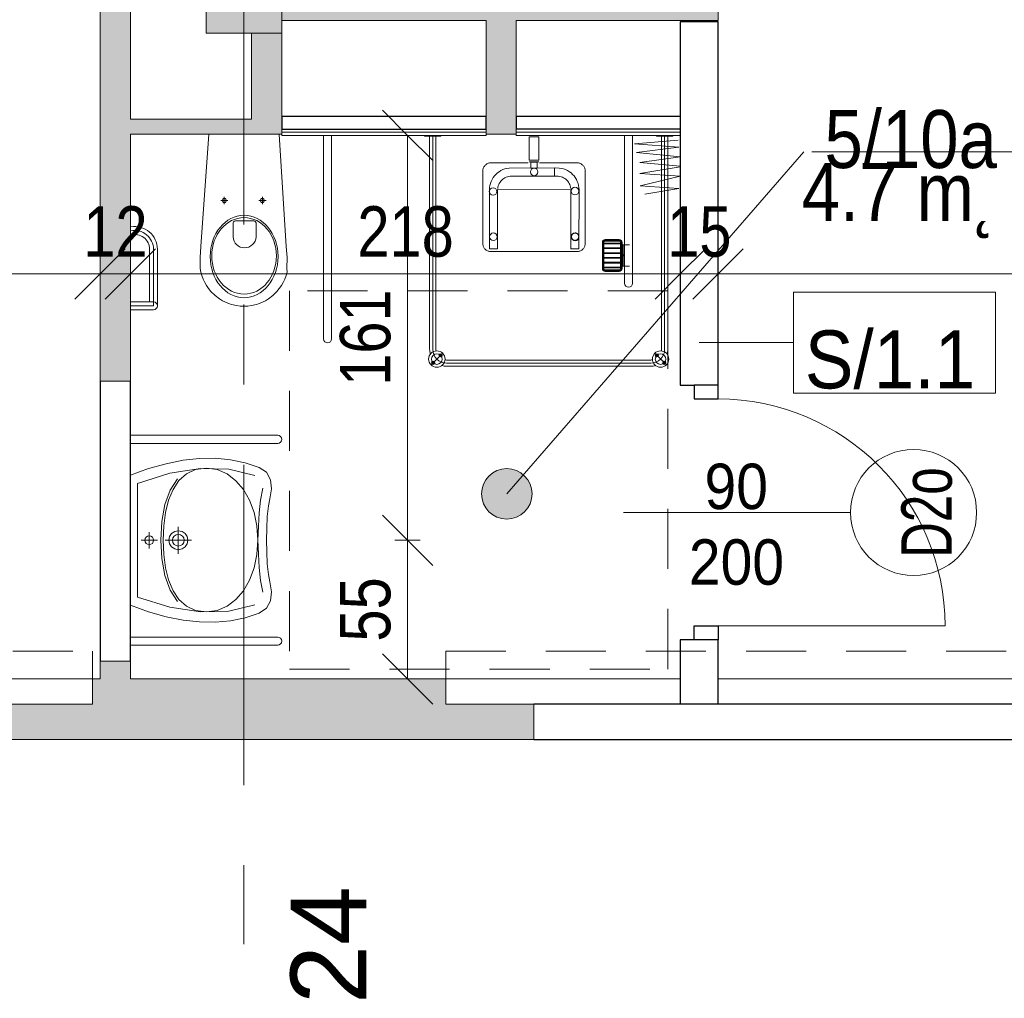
# Model space of a CAD drawing. Header units: centimetres. Extents: x -1631 to 21770, y -8842 to 3590.
# Tile 70 of 87: x 499 to 889, y 6 to 394. Entities that reach past the tile are written whole.
import ezdxf

# ---------------------------------------------------------------- set-up
doc = ezdxf.new("R2010")
doc.units = ezdxf.units.CM
doc.linetypes.add('Oś', pattern=[222.25, 127, -31.75, 31.75, -31.75])
doc.linetypes.add('Ponad', pattern=[39.688, 23.813, -15.875])
for name, color, linetype, lineweight in [('A-ANNO-DIMS', 211, 'Continuous', 13), ('A-ANNO-DIMS-100', 211, 'Continuous', 13), ('A-ANNO-NOTE', 131, 'Continuous', 9), ('A-AREA-IDEN', 2, 'Continuous', 13), ('A-DETL-GENF', 92, 'Continuous', 9), ('A-DETL-MEDM', 33, 'Continuous', 13), ('A-DOOR', 31, 'Continuous', 13), ('A-FLOR-OVHD', 1, 'Ponad', 9), ('A-WALL', 113, 'Continuous', 13), ('A-WALL-FNSH', 113, 'Continuous', 13), ('A-WALL-IDEN', 211, 'Continuous', 13), ('A-WALL-PATT', 111, 'Continuous', 13), ('P-SANR-FIXT', 6, 'Continuous', 9), ('S-COLS', 52, 'Continuous', 13), ('S-GRID', 1, 'Continuous', 13), ('S-GRID-IDEN', 1, 'Continuous', 13)]:
    doc.layers.add(name, color=color, linetype=linetype, lineweight=lineweight)
doc.styles.add('Arial', font='arial.ttf', dxfattribs={"width": 0.9, "height": 18})
doc.styles.add('Arial Narrow_5', font='ARIALN.TTF', dxfattribs={"height": 20})
doc.styles.add('Arial_1', font='arial.ttf', dxfattribs={"width": 0.7, "height": 20})
doc.styles.add('Arial_11', font='arial.ttf', dxfattribs={"width": 0.85, "height": 23})
doc.styles.add('Arial_12', font='arial.ttf', dxfattribs={"width": 0.9, "height": 23})
doc.styles.add('Arial_7', font='arial.ttf', dxfattribs={"height": 30})
doc.dimstyles.new('Diagonal_1_100__0__wewnętrzne_1', dxfattribs={"dimscale": 30.48, "dimtxt": 20.468619, "dimasz": 0.656168, "dimexe": 0.164042, "dimexo": 0.0625, "dimgap": 0.032808, "dimtad": 1, "dimdec": 0, "dimdsep": 46, "dimtxsty": 'Arial Narrow_5', "dimblk1": 'OBLIQUE', "dimblk2": 'OBLIQUE', "dimsah": 1, "dimcen": 0.09, "dimazin": 0, "dimtfac": 1, "dimtdec": 4, "dimtix": 1, "dimtmove": 0, "dimatfit": 3, "dimfxl": 0, "dimtvp": 1, "dimtolj": 1, "dimtzin": 0, "dimarcsym": 0})

# ---------------------------------------------------------------- blocks, each defined once
blk = doc.blocks.new('M_Concrete-rengular-Column - 300 x 400mm-1794511-5_piętro III __10_50 m_ - stan projektowany')
at = {"layer": 'S-COLS', "lineweight": 9}
blk.add_hatch(color=254, dxfattribs=at).paths.add_polyline_path([(15, -20), (15, 20), (-15, 20), (-15, -20)], flags=0)
for p, q in [((15, 20), (-15, 20)), ((-15, 20), (-15, -20)), ((15, -20), (15, 20)), ((-15, -20), (15, -20))]:
    blk.add_line(p, q, dxfattribs=at)
blk = doc.blocks.new('DRZWI 1S - automatyczna etykieta - Drzwi 90 _łazienkowe_-2401369-5_piętro III __10_50 m_ - stan projektowany')
at = {"layer": 'A-DETL-GENF'}
for p, q in [((-50.5, 7.5), (-50.5, -2)), ((-45, 7.5), (-50.5, 7.5)), ((-45, -2), (-45, 7.5)), ((50.5, 7.5), (45, 7.5)), ((45, 7.5), (45, -2)), ((50.5, -2), (50.5, 7.5)), ((-50.5, -2), (-45, -2)), ((45, -2), (50.5, -2))]:
    blk.add_line(p, q, dxfattribs=at)
at = {"layer": 'A-DETL-MEDM', "lineweight": 25}
for p, q in [((-45, 7.5), (-50.5, 7.5)), ((-50.5, 7.5), (-50.5, -2)), ((-45, -2), (-45, 7.5)), ((45, -2), (45, 7.5)), ((45, 7.5), (50.5, 7.5)), ((50.5, 7.5), (50.5, -2)), ((-50.5, -2), (-45, -2)), ((50.5, -2), (45, -2))]:
    blk.add_line(p, q, dxfattribs=at)
at = {"layer": 'A-DOOR'}
blk.add_line((45, 7.5), (45, 97.5), dxfattribs=at)
blk.add_arc((45, 7.5), 90, 90, 180, dxfattribs=at)
blk = doc.blocks.new('miska ustępowa dla N_35_5x54 wisząca koło narożna - Type 1-2403941-5_piętro III __10_50 m_ - stan projektowany')
at = {"layer": 'P-SANR-FIXT'}
for p, q in [((-1.4, -3), (-4.56, -47.56)), ((29.22, -47.56), (26.4, -3)), ((44.09, -84.2), (44.09, -3.5)), ((47.21, -84.2), (47.21, -3.5)), ((3.32, -29.31), (6.14, -29.31)), ((4.69, -27.9), (4.69, -30.7)), ((18.43, -29.31), (21.25, -29.31)), ((19.8, -27.9), (19.8, -30.7)), ((8.17, -38.6), (8.17, -43.72)), ((16.4, -37.33), (9.09, -37.33)), ((17.32, -43.72), (17.32, -38.6)), ((-24.94, -48.63), (-24.94, -69.5)), ((-23.38, -48.63), (-23.38, -71.06)), ((-21.82, -48.63), (-21.82, -71.06)), ((-4.56, -47.56), (-4.88, -51.89)), ((29.58, -51.89), (29.22, -47.56)), ((-4.88, -51.89), (-4.82, -56.32)), ((29.53, -56.32), (29.58, -51.89)), ((-4.82, -56.32), (-4.57, -57.68)), ((-4.57, -57.68), (-4.19, -59.09)), ((29.19, -59.09), (29.57, -57.68)), ((29.57, -57.68), (29.53, -56.32)), ((-4.19, -59.09), (-3.69, -60.46)), ((-3.69, -60.46), (-3.07, -61.78)), ((-3.07, -61.78), (-2.34, -63.05)), ((27.34, -63.05), (28.07, -61.78)), ((28.07, -61.78), (28.69, -60.46)), ((28.69, -60.46), (29.19, -59.09)), ((-2.34, -63.05), (-1.51, -64.26)), ((-1.51, -64.26), (-0.58, -65.39)), ((-0.58, -65.39), (1.02, -66.96)), ((23.98, -66.96), (25.58, -65.39)), ((25.58, -65.39), (26.51, -64.26)), ((26.51, -64.26), (27.34, -63.05)), ((-32.54, -69.5), (-23.38, -69.5)), ((1.02, -66.96), (2.75, -68.27)), ((2.75, -68.27), (4.01, -69.03)), ((4.01, -69.03), (6.13, -70.05)), ((6.13, -70.05), (7.56, -70.51)), ((17.44, -70.51), (18.87, -70.05)), ((18.87, -70.05), (20.99, -69.03)), ((20.99, -69.03), (22.25, -68.27)), ((22.25, -68.27), (23.98, -66.96)), ((-23.38, -71.06), (-32.54, -71.06)), ((-23.38, -72.62), (-32.54, -72.62)), ((7.56, -70.51), (9.56, -70.98)), ((9.56, -70.98), (11.02, -71.17)), ((11.02, -71.17), (12.5, -71.25)), ((12.5, -71.25), (13.98, -71.17)), ((13.98, -71.17), (15.44, -70.98)), ((15.44, -70.98), (17.44, -70.51))]:
    blk.add_line(p, q, dxfattribs=at)
for centre in [(4.69, -29.31), (19.8, -29.31)]:
    blk.add_circle(centre, 0.825, dxfattribs=at)
for centre, radius, start, end in [((9.34, -38.48), 1.17, 102.2339, 185.8899), ((16.15, -38.48), 1.17, 354.1101, 77.7661), ((-30.79, -48.63), 8.97, 0, 99.9996), ((-30.79, -48.63), 7.41, 0, 102.1327), ((-30.79, -48.63), 5.85, 0, 105.4382), ((12.74, -43.5), 4.58, 182.8022, 357.1978), ((-23.38, -71.06), 1.56, 0, 90), ((-23.38, -71.06), 1.56, 270, 0), ((45.65, -84.2), 1.56, 180, 360)]:
    blk.add_arc(centre, radius, start, end, dxfattribs=at)
for centre, major_axis, ratio in [((12.55, -51.51), (0, 16.33), 0.823529), ((12.55, -51.26), (0, 15.16), 0.845174)]:
    blk.add_ellipse(centre, major_axis=major_axis, ratio=ratio, dxfattribs=at)
blk = doc.blocks.new('brodzik natryskowy dla N - Type 1-V18-5_piętro III __10_50 m_ - stan projektowany')
at = {"layer": 'P-SANR-FIXT'}
for p, q in [((-35.25, 90), (-40.13, 94.88)), ((47.11, 95.3), (-33.8, 95.3)), ((-33.8, 94.05), (47.11, 94.05)), ((48.56, 90), (53.43, 94.88)), ((47.11, 92.8), (-33.8, 92.8)), ((-40.55, 4.05), (-40.55, 88.55)), ((-39.3, 3.75), (-39.3, 88.55)), ((-38.05, 4.05), (-38.05, 88.55)), ((51.36, 4.05), (51.36, 88.55)), ((52.61, 3.75), (52.61, 88.75)), ((53.86, 4.05), (53.86, 88.55)), ((-26.61, 3.95), (-26.61, 62.35)), ((-23.41, 62.35), (-23.41, 3.95)), ((-22.41, 55.6), (-25.41, 55.6)), ((-22.81, 55.6), (-22.81, 47.1)), ((-22.61, 55.6), (-22.61, 47.1)), ((-22.41, 56.55), (-22.41, 46.15)), ((-22.11, 56.55), (-22.11, 46.15)), ((-21.81, 56.55), (-21.81, 46.15)), ((-21.81, 56.25), (-15.21, 56.25)), ((-21.81, 55.95), (-15.21, 55.95)), ((-15.71, 57.65), (-21.31, 57.65)), ((-15.71, 57.35), (-21.31, 57.35)), ((-15.71, 57.05), (-21.31, 57.05)), ((-15.21, 46.15), (-15.21, 56.55)), ((-14.91, 46.15), (-14.91, 56.55)), ((-14.61, 46.15), (-14.61, 56.55)), ((-21.81, 54.35), (-15.21, 54.35)), ((-21.81, 54.05), (-15.21, 54.05)), ((-21.81, 52.45), (-15.21, 52.45)), ((-21.81, 52.15), (-15.21, 52.15)), ((-22.41, 47.1), (-25.41, 47.1)), ((-21.81, 50.55), (-15.21, 50.55)), ((-21.81, 50.25), (-15.21, 50.25)), ((-21.81, 48.65), (-15.21, 48.65)), ((-21.81, 48.35), (-15.21, 48.35)), ((-7.74, 47.12), (-7.7, 47.39)), ((-7.74, 46.84), (-7.74, 47.12)), ((-7.7, 47.39), (-7.62, 47.66)), ((-7.62, 47.66), (-7.52, 47.93)), ((-7.52, 47.93), (-7.4, 48.18)), ((-7.4, 48.18), (-7.25, 48.42)), ((-7.25, 48.42), (-7.07, 48.65)), ((-7.07, 48.65), (-6.88, 48.86)), ((-6.88, 48.86), (-6.67, 49.06)), ((-6.67, 49.06), (-6.44, 49.24)), ((-6.44, 49.24), (-6.2, 49.39)), ((-6.2, 49.39), (-5.95, 49.52)), ((-5.95, 49.52), (-5.69, 49.63)), ((-5.69, 49.63), (-5.41, 49.71)), ((-5.41, 49.71), (-5.13, 49.76)), ((-5.29, 48.78), (-5.37, 25.35)), ((-2.15, 48.78), (-5.29, 48.78)), ((-5.13, 49.76), (29.82, 49.76)), ((-2.15, 25.38), (-2.15, 48.78)), ((26.92, 48.78), (30.07, 48.78)), ((26.92, 48.78), (26.92, 25.18)), ((29.82, 49.76), (30.1, 49.76)), ((30.07, 25.38), (30.07, 48.78)), ((30.1, 49.76), (30.38, 49.71)), ((30.38, 49.71), (30.65, 49.64)), ((30.65, 49.64), (30.92, 49.53)), ((30.92, 49.53), (31.17, 49.41)), ((31.17, 49.41), (31.41, 49.26)), ((31.41, 49.26), (31.64, 49.09)), ((31.64, 49.09), (31.85, 48.89)), ((31.85, 48.89), (32.05, 48.68)), ((32.05, 48.68), (32.22, 48.46)), ((32.22, 48.46), (32.38, 48.21)), ((32.38, 48.21), (32.51, 47.96)), ((32.51, 47.96), (32.61, 47.69)), ((32.61, 47.69), (32.69, 47.42)), ((32.69, 47.42), (32.74, 47.13)), ((32.74, 47.13), (32.74, 17.61)), ((-21.81, 46.75), (-15.21, 46.75)), ((-21.81, 46.45), (-15.21, 46.45)), ((-21.31, 45.65), (-15.71, 45.65)), ((-21.31, 45.35), (-15.71, 45.35)), ((-21.31, 45.05), (-15.71, 45.05)), ((-7.74, 17.3), (-7.74, 46.84)), ((-5.24, 43.9), (-5.23, 44.04)), ((-5.23, 43.75), (-5.24, 43.9)), ((-5.23, 44.04), (-5.21, 44.19)), ((-5.21, 43.6), (-5.23, 43.75)), ((-5.21, 44.19), (-5.18, 44.33)), ((-5.18, 43.46), (-5.21, 43.6)), ((-5.18, 44.33), (-5.13, 44.46)), ((-5.13, 43.33), (-5.18, 43.46)), ((-5.13, 44.46), (-5.07, 44.59)), ((-5.07, 43.2), (-5.13, 43.33)), ((-5.07, 44.59), (-4.99, 44.71)), ((-4.99, 43.08), (-5.07, 43.2)), ((-4.99, 44.71), (-4.91, 44.83)), ((-4.91, 42.96), (-4.99, 43.08)), ((-4.91, 44.83), (-4.81, 44.93)), ((-4.81, 42.86), (-4.91, 42.96)), ((-4.81, 44.93), (-4.71, 45.02)), ((-4.71, 45.02), (-4.6, 45.11)), ((-4.6, 45.11), (-4.48, 45.18)), ((-4.48, 45.18), (-4.35, 45.24)), ((-4.35, 45.24), (-4.21, 45.29)), ((-4.21, 45.29), (-4.07, 45.33)), ((-4.07, 45.33), (-3.93, 45.35)), ((-3.93, 45.35), (-3.78, 45.36)), ((-3.78, 45.36), (-3.63, 45.35)), ((-3.63, 45.35), (-3.48, 45.33)), ((-3.48, 45.33), (-3.34, 45.29)), ((-3.34, 45.29), (-3.21, 45.24)), ((-3.21, 45.24), (-3.08, 45.18)), ((-3.08, 45.18), (-2.96, 45.11)), ((-2.96, 45.11), (-2.85, 45.02)), ((-2.85, 45.02), (-2.74, 44.93)), ((-2.74, 44.93), (-2.65, 44.83)), ((-2.65, 42.96), (-2.74, 42.86)), ((-2.65, 44.83), (-2.56, 44.71)), ((-2.56, 43.08), (-2.65, 42.96)), ((-2.56, 44.71), (-2.49, 44.59)), ((-2.49, 43.2), (-2.56, 43.08)), ((-2.49, 44.59), (-2.43, 44.46)), ((-2.43, 43.33), (-2.49, 43.2)), ((-2.43, 44.46), (-2.38, 44.33)), ((-2.38, 43.46), (-2.43, 43.33)), ((-2.38, 44.33), (-2.34, 44.19)), ((-2.34, 43.6), (-2.38, 43.46)), ((-2.34, 44.19), (-2.32, 44.04)), ((-2.32, 43.75), (-2.34, 43.6)), ((-2.32, 44.04), (-2.31, 43.9)), ((-2.31, 43.9), (-2.32, 43.75)), ((-4.71, 42.77), (-4.81, 42.86)), ((-4.6, 42.68), (-4.71, 42.77)), ((-4.48, 42.61), (-4.6, 42.68)), ((-4.35, 42.55), (-4.48, 42.61)), ((-4.21, 42.5), (-4.35, 42.55)), ((-4.07, 42.46), (-4.21, 42.5)), ((-3.93, 42.44), (-4.07, 42.46)), ((-3.78, 42.43), (-3.93, 42.44)), ((-3.48, 42.46), (-3.63, 42.44)), ((-3.34, 42.5), (-3.48, 42.46)), ((-3.21, 42.55), (-3.34, 42.5)), ((-3.08, 42.61), (-3.21, 42.55)), ((-2.96, 42.68), (-3.08, 42.61)), ((-2.85, 42.77), (-2.96, 42.68)), ((-2.74, 42.86), (-2.85, 42.77)), ((-45.5, 19.91), (-29.67, 23.75)), ((-44.99, 24.77), (-31.46, 27.07)), ((-29.67, 23.75), (-44.99, 24.77)), ((-5.37, 25.35), (-5.32, 24.46)), ((-5.32, 24.46), (-5.19, 23.6)), ((-5.19, 23.6), (-4.98, 22.76)), ((26.92, 25.18), (-2.15, 25.38)), ((-2.03, 24.3), (-2.11, 24.85)), ((-1.89, 23.76), (-2.03, 24.3)), ((-1.71, 23.26), (-1.89, 23.76)), ((26.48, 23.26), (26.66, 23.76)), ((26.66, 23.76), (26.8, 24.3)), ((26.8, 24.3), (26.88, 24.85)), ((29.97, 23.6), (29.75, 22.76)), ((30.1, 24.46), (29.97, 23.6)), ((30.15, 25.35), (30.1, 24.46)), ((-29.41, 18.89), (-45.5, 19.91)), ((-4.98, 22.76), (-4.68, 21.97)), ((-4.68, 21.97), (-4.32, 21.2)), ((-4.32, 21.2), (-3.88, 20.49)), ((-3.88, 20.49), (-3.38, 19.82)), ((-3.38, 19.82), (-2.82, 19.2)), ((-1.47, 22.77), (-1.71, 23.26)), ((-1.19, 22.31), (-1.47, 22.77)), ((-0.87, 21.89), (-1.19, 22.31)), ((-0.51, 21.49), (-0.87, 21.89)), ((-0.12, 21.13), (-0.51, 21.49)), ((0.31, 20.81), (-0.12, 21.13)), ((0.76, 20.54), (0.31, 20.81)), ((1.25, 20.3), (0.76, 20.54)), ((1.76, 20.11), (1.25, 20.3)), ((2.29, 19.98), (1.76, 20.11)), ((2.84, 19.89), (2.29, 19.98)), ((3.4, 19.86), (2.84, 19.89)), ((4.41, 19.87), (3.4, 19.86)), ((3.78, 19.87), (21.37, 19.87)), ((4.41, 16.64), (4.41, 19.87)), ((21.37, 19.87), (21.94, 19.89)), ((21.94, 19.89), (22.49, 19.98)), ((22.49, 19.98), (23.02, 20.11)), ((23.02, 20.11), (23.53, 20.3)), ((23.53, 20.3), (24.01, 20.54)), ((24.01, 20.54), (24.47, 20.81)), ((24.47, 20.81), (24.89, 21.13)), ((24.89, 21.13), (25.29, 21.49)), ((25.29, 21.49), (25.65, 21.89)), ((25.65, 21.89), (25.96, 22.31)), ((25.96, 22.31), (26.24, 22.77)), ((26.24, 22.77), (26.48, 23.26)), ((28.16, 19.82), (27.59, 19.2)), ((28.66, 20.49), (28.16, 19.82)), ((29.09, 21.2), (28.66, 20.49)), ((29.46, 21.97), (29.09, 21.2)), ((29.75, 22.76), (29.46, 21.97)), ((-45.5, 16.21), (-29.41, 18.89)), ((-29.41, 14.55), (-45.5, 16.01)), ((-7.7, 17.03), (-7.74, 17.3)), ((-7.62, 16.76), (-7.7, 17.03)), ((-7.51, 16.5), (-7.62, 16.76)), ((-7.38, 16.25), (-7.51, 16.5)), ((-7.23, 16), (-7.38, 16.25)), ((-7.05, 15.77), (-7.23, 16)), ((-6.85, 15.56), (-7.05, 15.77)), ((-2.82, 19.2), (-2.2, 18.64)), ((-2.2, 18.64), (-1.53, 18.13)), ((-1.53, 18.13), (-0.81, 17.7)), ((-0.81, 17.7), (-0.05, 17.33)), ((-0.05, 17.33), (0.75, 17.04)), ((0.75, 17.04), (1.58, 16.82)), ((1.58, 16.82), (2.44, 16.69)), ((2.44, 16.69), (4.41, 16.64)), ((22.33, 16.69), (3.78, 16.64)), ((11.19, 16.69), (13.8, 16.69)), ((11.19, 14.42), (11.19, 16.69)), ((13.8, 16.69), (13.8, 14.42)), ((23.2, 16.82), (22.33, 16.69)), ((24.03, 17.04), (23.2, 16.82)), ((24.83, 17.33), (24.03, 17.04)), ((25.59, 17.7), (24.83, 17.33)), ((26.31, 18.13), (25.59, 17.7)), ((26.98, 18.64), (26.31, 18.13)), ((27.59, 19.2), (26.98, 18.64)), ((32.01, 15.79), (31.81, 15.57)), ((32.19, 16.02), (32.01, 15.79)), ((32.35, 16.27), (32.19, 16.02)), ((32.49, 16.52), (32.35, 16.27)), ((32.6, 16.79), (32.49, 16.52)), ((32.68, 17.06), (32.6, 16.79)), ((32.74, 17.33), (32.68, 17.06)), ((32.74, 17.61), (32.74, 17.33)), ((-45.5, 12.29), (-29.41, 14.55)), ((-28.14, 10.46), (-45.5, 12.22)), ((-6.64, 15.36), (-6.85, 15.56)), ((-6.41, 15.18), (-6.64, 15.36)), ((-6.17, 15.02), (-6.41, 15.18)), ((-5.92, 14.89), (-6.17, 15.02)), ((-5.66, 14.78), (-5.92, 14.89)), ((-5.39, 14.7), (-5.66, 14.78)), ((-5.12, 14.65), (-5.39, 14.7)), ((-4.84, 14.63), (-5.12, 14.65)), ((10.32, 14.63), (-4.84, 14.63)), ((10.54, 13.54), (14.45, 13.54)), ((10.54, 4.27), (10.54, 13.54)), ((14.44, 14.29), (10.55, 14.26)), ((13.8, 14.42), (11.19, 14.42)), ((14.45, 4.27), (14.45, 13.54)), ((30.14, 14.63), (14.73, 14.63)), ((30.36, 14.7), (30.1, 14.65)), ((30.62, 14.78), (30.14, 14.63)), ((30.87, 14.89), (30.62, 14.78)), ((31.12, 15.03), (30.87, 14.89)), ((31.36, 15.19), (31.12, 15.03)), ((31.59, 15.37), (31.36, 15.19)), ((31.81, 15.57), (31.59, 15.37)), ((-44.99, 8.42), (-28.14, 10.46)), ((-27.37, 7.14), (-44.99, 8.42)), ((-44.73, 5.61), (-27.37, 7.14)), ((-42.55, 4.05), (-42.55, 3.75)), ((-36.05, 4.05), (-42.55, 4.05)), ((-36.05, 3.75), (-36.05, 4.05)), ((14.45, 4.27), (10.54, 4.27)), ((49.36, 4.05), (49.36, 3.75)), ((55.86, 4.05), (49.36, 4.05)), ((55.86, 3.75), (55.86, 4.05))]:
    blk.add_line(p, q, dxfattribs=at)
for centre, radius in [((-37.69, 92.44), 3.25), ((-39.18, 93.92), 0.62), ((-37.69, 92.44), 2.1), ((-39.18, 93.92), 0.32), ((51, 92.44), 3.25), ((51, 92.44), 2.1), ((52.48, 93.92), 0.62), ((52.48, 93.92), 0.32), ((-36.21, 90.95), 0.62), ((-36.21, 90.95), 0.32), ((49.51, 90.95), 0.62), ((49.51, 90.95), 0.32), ((-3.85, 43.99), 1.5), ((28.59, 43.93), 1.5), ((28.71, 25.99), 1.5), ((-3.77, 25.8), 1.5), ((12.42, 18.25), 1.5)]:
    blk.add_circle(centre, radius, dxfattribs=at)
for centre, radius, start, end in [((-33.8, 88.55), 5.5, 90, 180), ((-33.8, 88.55), 6.75, 90, 106.4965), ((47.11, 88.55), 6.75, 73.5035, 90), ((47.11, 88.55), 5.5, 0, 90), ((-33.8, 88.55), 6.75, 163.5035, 180), ((-33.8, 88.55), 4.25, 90, 98.8511), ((47.11, 88.55), 4.25, 81.1489, 90), ((47.11, 88.55), 6.75, 0, 16.4965), ((-33.8, 88.55), 4.25, 171.1489, 180), ((47.11, 88.55), 4.25, 0, 8.8511), ((-25.01, 62.35), 1.6, 0, 180), ((-21.31, 56.55), 1.1, 90, 180), ((-21.31, 56.55), 0.8, 90, 180), ((-21.31, 56.55), 0.5, 90, 180), ((-15.71, 56.55), 1.1, 0, 90), ((-15.71, 56.55), 0.8, 0, 90), ((-15.71, 56.55), 0.5, 0, 90), ((-21.31, 46.15), 1.1, 180, 270), ((-21.31, 46.15), 0.8, 180, 270), ((-21.31, 46.15), 0.5, 180, 270), ((-15.71, 46.15), 0.5, 270, 0), ((-15.71, 46.15), 0.8, 270, 0), ((-15.71, 46.15), 1.1, 270, 0)]:
    blk.add_arc(centre, radius, start, end, dxfattribs=at)
blk.add_ellipse((-23.14, 51.35), major_axis=(0, 0.325), ratio=0.224951, dxfattribs=at)
blk = doc.blocks.new('umywalka dla N_65x56 koło - Type 1-1264895-5_piętro III __10_50 m_ - stan projektowany')
at = {"layer": 'P-SANR-FIXT'}
for p, q in [((-29.1, 64.4), (-29.1, 6)), ((-25.9, 64.4), (-25.9, 6)), ((50.9, 64.4), (50.9, 6)), ((54.1, 6), (54.1, 64.4)), ((-14.43, 59.97), (-16.38, 57.12)), ((-11.49, 61.58), (-14.43, 59.97)), ((-7.9, 62.01), (-11.49, 61.58)), ((-3.96, 61.28), (-7.9, 62.01)), ((-1.14, 60.72), (-3.96, 61.28)), ((3.08, 60.29), (-1.14, 60.72)), ((7.9, 60.04), (3.08, 60.29)), ((12.5, 60.01), (7.9, 60.04)), ((17.1, 60.04), (12.5, 60.01)), ((21.92, 60.29), (17.1, 60.04)), ((26.14, 60.72), (21.92, 60.29)), ((28.96, 61.28), (26.14, 60.72)), ((32.9, 62.01), (28.96, 61.28)), ((36.49, 61.58), (32.9, 62.01)), ((39.43, 59.97), (36.49, 61.58)), ((41.38, 57.12), (39.43, 59.97)), ((-16.38, 57.12), (-18.22, 51.51)), ((-13.17, 55.28), (-15.64, 44.98)), ((-8.14, 58.51), (-3.44, 57.63)), ((-3.44, 57.63), (1.64, 57.08)), ((1.52, 55.04), (-3.33, 53.22)), ((6.84, 56.17), (1.52, 55.04)), ((1.64, 57.08), (6.99, 56.74)), ((12.52, 56.56), (6.84, 56.17)), ((6.99, 56.74), (12.48, 56.52)), ((12.48, 56.52), (17.98, 56.74)), ((18.18, 56.17), (12.52, 56.56)), ((17.98, 56.74), (23.33, 57.08)), ((23.49, 55.04), (18.18, 56.17)), ((23.33, 57.08), (28.41, 57.63)), ((28.31, 53.22), (23.49, 55.04)), ((28.41, 57.63), (33.11, 58.51)), ((40.64, 44.98), (38.17, 55.28)), ((43.22, 51.51), (41.38, 57.12)), ((-18.22, 51.51), (-19.42, 45.69)), ((-7.59, 50.79), (-11.11, 47.81)), ((-3.33, 53.22), (-7.59, 50.79)), ((32.54, 50.79), (28.31, 53.22)), ((36.03, 47.81), (32.54, 50.79)), ((44.42, 45.69), (43.22, 51.51)), ((-11.11, 47.81), (-13.79, 44.33)), ((38.68, 44.33), (36.03, 47.81)), ((-19.42, 45.69), (-19.97, 39.64)), ((-15.64, 44.98), (-15.95, 33.74)), ((-13.79, 44.33), (-15.49, 40.42)), ((40.36, 40.42), (38.68, 44.33)), ((40.95, 33.74), (40.64, 44.98)), ((44.97, 39.64), (44.42, 45.69)), ((-19.97, 39.64), (-19.89, 33.38)), ((-15.49, 40.42), (-16.08, 36.14)), ((40.95, 36.14), (40.36, 40.42)), ((44.89, 33.38), (44.97, 39.64)), ((-16.08, 36.14), (-15.49, 31.83)), ((40.36, 31.83), (40.95, 36.14)), ((-19.89, 33.38), (-19.18, 26.89)), ((-15.95, 33.74), (-14.09, 21.65)), ((-15.49, 31.83), (-13.8, 28.22)), ((38.67, 28.22), (40.36, 31.83)), ((39.09, 21.65), (40.95, 33.74)), ((44.18, 26.89), (44.89, 33.38)), ((-13.8, 28.22), (-11.14, 25.26)), ((9.04, 26.47), (9.85, 27.66)), ((9.85, 27.66), (11.04, 28.47)), ((11.04, 28.47), (12.5, 28.76)), ((12.5, 30.26), (12.5, 19.76)), ((12.5, 28.76), (13.96, 28.47)), ((13.96, 28.47), (15.15, 27.66)), ((15.15, 27.66), (15.96, 26.47)), ((36.01, 25.26), (38.67, 28.22)), ((-19.18, 26.89), (-17.85, 20.17)), ((-7.38, 21.71), (-11.89, 24.74)), ((-11.14, 25.26), (-7.63, 22.92)), ((7.16, 25.01), (17.84, 25.01)), ((8.75, 25.01), (9.04, 26.47)), ((9.04, 23.56), (8.75, 25.01)), ((9.85, 22.36), (9.04, 23.56)), ((10.2, 25.01), (10.38, 25.91)), ((10.38, 24.12), (10.2, 25.01)), ((10.38, 25.91), (10.87, 26.64)), ((10.87, 23.39), (10.38, 24.12)), ((10.87, 26.64), (11.61, 27.13)), ((11.61, 27.13), (12.5, 27.31)), ((12.5, 27.31), (13.39, 27.13)), ((13.39, 27.13), (14.13, 26.64)), ((14.13, 26.64), (14.62, 25.91)), ((14.62, 24.12), (14.13, 23.39)), ((14.62, 25.91), (14.8, 25.01)), ((14.8, 25.01), (14.62, 24.12)), ((15.96, 23.56), (15.15, 22.36)), ((15.96, 26.47), (16.25, 25.01)), ((16.25, 25.01), (15.96, 23.56)), ((36.76, 24.74), (32.25, 21.71)), ((32.5, 22.92), (36.01, 25.26)), ((42.85, 20.17), (44.18, 26.89)), ((-17.85, 20.17), (-15.89, 13.2)), ((-14.09, 21.65), (-10.01, 8.8)), ((-7.63, 22.92), (-3.39, 21.17)), ((-1.64, 19.63), (-7.38, 21.71)), ((-3.39, 21.17), (1.45, 19.96)), ((5.06, 18.42), (-1.64, 19.63)), ((1.45, 19.96), (6.76, 19.26)), ((11.04, 21.56), (9.85, 22.36)), ((11.61, 22.89), (10.87, 23.39)), ((12.5, 21.26), (11.04, 21.56)), ((12.5, 22.71), (11.61, 22.89)), ((13.39, 22.89), (12.5, 22.71)), ((13.96, 21.56), (12.5, 21.26)), ((14.13, 23.39), (13.39, 22.89)), ((15.15, 22.36), (13.96, 21.56)), ((18.1, 19.26), (23.42, 19.96)), ((26.51, 19.63), (19.81, 18.42)), ((23.42, 19.96), (28.26, 21.17)), ((32.25, 21.71), (26.51, 19.63)), ((28.26, 21.17), (32.5, 22.92)), ((35.01, 8.8), (39.09, 21.65)), ((40.89, 13.2), (42.85, 20.17)), ((12.43, 18.04), (5.06, 18.42)), ((6.76, 19.26), (12.43, 19.04)), ((12.43, 19.04), (18.1, 19.26)), ((19.81, 18.42), (12.43, 18.04)), ((12.5, 16.73), (12.5, 10.22)), ((-15.89, 13.2), (-13.31, 6)), ((15.75, 13.48), (9.25, 13.48)), ((10.75, 13.48), (10.89, 14.16)), ((10.89, 12.8), (10.75, 13.48)), ((10.89, 14.16), (11.26, 14.71)), ((11.26, 12.24), (10.89, 12.8)), ((11.26, 14.71), (11.82, 15.09)), ((11.82, 11.86), (11.26, 12.24)), ((11.82, 15.09), (12.5, 15.23)), ((12.5, 11.72), (11.82, 11.86)), ((12.5, 15.23), (13.18, 15.09)), ((13.18, 11.86), (12.5, 11.72)), ((13.18, 15.09), (13.74, 14.71)), ((13.74, 12.24), (13.18, 11.86)), ((13.74, 14.71), (14.11, 14.16)), ((14.11, 12.8), (13.74, 12.24)), ((14.11, 14.16), (14.25, 13.48)), ((14.25, 13.48), (14.11, 12.8)), ((38.31, 6), (40.89, 13.2)), ((-10.01, 8.8), (12.5, 8.8)), ((12.5, 8.8), (35.01, 8.8))]:
    blk.add_line(p, q, dxfattribs=at)
for centre in [(-27.5, 64.4), (52.5, 64.4)]:
    blk.add_arc(centre, 1.6, 360, 180, dxfattribs=at)
blk = doc.blocks.new('METKA_POMIESZCZENIA2 - Rozbudowana krótka - bez ramki-2403173-5_piętro III __10_50 m_ - stan projektowany')
at = {"layer": 'A-AREA-IDEN'}
for p, q in [((0, 0.425), (0, 0)), ((0.0976, 0), (-0.8, 0)), ((-0.8, 0), (0.8, 0)), ((0, 0), (0, -0.425))]:
    blk.add_line(p, q, dxfattribs=at)
blk = doc.blocks.new('DIMBLOCK146-5_piętro III __10_50 m_ - stan projektowany')
at = {"layer": 'A-ANNO-DIMS-100', "transparency": 16777216}
for p, q in [((652.29, 187.33), (642.29, 197.33)), ((647.29, 187.33), (657.29, 187.33)), ((652.29, 187.33), (647.29, 187.33)), ((652.29, 132.33), (652.29, 187.33)), ((652.29, 187.33), (662.29, 177.33)), ((652.29, 132.33), (642.29, 142.33)), ((647.29, 132.33), (657.29, 132.33)), ((652.29, 132.33), (647.29, 132.33)), ((652.29, 132.33), (662.29, 122.33))]:
    blk.add_line(p, q, dxfattribs=at)
at = {"layer": 'A-ANNO-DIMS-100', "color": 0, "transparency": 16777216, "insert": (625.44, 147.15), "char_height": 20, "width": 30.4105, "attachment_point": 1, "rotation": 90, "line_spacing_factor": 0.974696, "style": 'Arial Narrow_5'}
blk.add_mtext('55', dxfattribs=at)
blk = doc.blocks.new('_Oblique')
at = {"color": 0, "linetype": 'ByBlock', "lineweight": -2}
blk.add_line((-0.5, -0.5), (0.5, 0.5), dxfattribs=at)
blk = doc.blocks.new('DIMBLOCK147-5_piętro III __10_50 m_ - stan projektowany')
at = {"layer": 'A-ANNO-DIMS-100', "transparency": 16777216}
for p, q in [((652.29, 347.83), (642.29, 357.83)), ((647.29, 347.83), (657.29, 347.83)), ((652.29, 347.83), (647.29, 347.83)), ((652.29, 187.33), (652.29, 347.83)), ((652.29, 347.83), (662.29, 337.83)), ((652.29, 187.33), (642.29, 197.33)), ((647.29, 187.33), (657.29, 187.33)), ((652.29, 187.33), (647.29, 187.33)), ((652.29, 187.33), (662.29, 177.33))]:
    blk.add_line(p, q, dxfattribs=at)
at = {"layer": 'A-ANNO-DIMS-100', "color": 0, "transparency": 16777216, "insert": (625.44, 248.57), "char_height": 20, "width": 45.6158, "attachment_point": 1, "rotation": 90, "line_spacing_factor": 0.974696, "style": 'Arial Narrow_5'}
blk.add_mtext('161', dxfattribs=at)
blk = doc.blocks.new('DIMBLOCK162-5_piętro III __10_50 m_ - stan projektowany')
at = {"layer": 'A-ANNO-DIMS-100', "transparency": 16777216}
for p, q in [((775.38, 292.9), (785.38, 302.9)), ((1203.38, 292.9), (1213.38, 302.9)), ((775.38, 287.9), (775.38, 297.9)), ((1203.38, 287.9), (1203.38, 297.9)), ((775.38, 292.9), (765.38, 282.9)), ((1203.38, 292.9), (775.38, 292.9)), ((775.38, 292.9), (775.38, 287.9)), ((1203.38, 292.9), (1193.38, 282.9)), ((1203.38, 292.9), (1203.38, 287.9))]:
    blk.add_line(p, q, dxfattribs=at)
at = {"layer": 'A-ANNO-DIMS-100', "color": 0, "transparency": 16777216, "insert": (970.37, 319.75), "char_height": 20, "width": 45.6158, "attachment_point": 1, "line_spacing_factor": 0.974696, "style": 'Arial Narrow_5'}
blk.add_mtext('428', dxfattribs=at)
blk = doc.blocks.new('DIMBLOCK163-5_piętro III __10_50 m_ - stan projektowany')
at = {"layer": 'A-ANNO-DIMS-100', "transparency": 16777216}
for p, q in [((760.38, 292.9), (770.38, 302.9)), ((775.38, 292.9), (785.38, 302.9)), ((760.38, 287.9), (760.38, 297.9)), ((775.38, 287.9), (775.38, 297.9)), ((760.38, 292.9), (750.38, 282.9)), ((775.38, 292.9), (760.38, 292.9)), ((760.38, 292.9), (760.38, 287.9)), ((775.38, 292.9), (765.38, 282.9)), ((775.38, 292.9), (775.38, 287.9))]:
    blk.add_line(p, q, dxfattribs=at)
at = {"layer": 'A-ANNO-DIMS-100', "color": 0, "transparency": 16777216, "insert": (755.21, 319.75), "char_height": 20, "width": 30.4105, "attachment_point": 1, "line_spacing_factor": 0.974696, "style": 'Arial Narrow_5'}
blk.add_mtext('15', dxfattribs=at)
blk = doc.blocks.new('DIMBLOCK164-5_piętro III __10_50 m_ - stan projektowany')
at = {"layer": 'A-ANNO-DIMS-100', "transparency": 16777216}
for p, q in [((542.38, 292.9), (552.38, 302.9)), ((760.38, 292.9), (770.38, 302.9)), ((542.38, 287.9), (542.38, 297.9)), ((760.38, 287.9), (760.38, 297.9)), ((542.38, 292.9), (532.38, 282.9)), ((760.38, 292.9), (542.38, 292.9)), ((542.38, 292.9), (542.38, 287.9)), ((760.38, 292.9), (750.38, 282.9)), ((760.38, 292.9), (760.38, 287.9))]:
    blk.add_line(p, q, dxfattribs=at)
at = {"layer": 'A-ANNO-DIMS-100', "color": 0, "transparency": 16777216, "insert": (632.37, 319.75), "char_height": 20, "width": 45.6158, "attachment_point": 1, "line_spacing_factor": 0.974696, "style": 'Arial Narrow_5'}
blk.add_mtext('218', dxfattribs=at)
blk = doc.blocks.new('DIMBLOCK165-5_piętro III __10_50 m_ - stan projektowany')
at = {"layer": 'A-ANNO-DIMS-100', "transparency": 16777216}
for p, q in [((530.38, 292.9), (540.38, 302.9)), ((542.38, 292.9), (552.38, 302.9)), ((530.38, 287.9), (530.38, 297.9)), ((542.38, 287.9), (542.38, 297.9)), ((530.38, 292.9), (520.38, 282.9)), ((542.38, 292.9), (530.38, 292.9)), ((530.38, 292.9), (530.38, 287.9)), ((542.38, 292.9), (532.38, 282.9)), ((542.38, 292.9), (542.38, 287.9))]:
    blk.add_line(p, q, dxfattribs=at)
at = {"layer": 'A-ANNO-DIMS-100', "color": 0, "transparency": 16777216, "insert": (523.71, 319.75), "char_height": 20, "width": 30.4105, "attachment_point": 1, "line_spacing_factor": 0.974696, "style": 'Arial Narrow_5'}
blk.add_mtext('12', dxfattribs=at)
blk = doc.blocks.new('DIMBLOCK166-5_piętro III __10_50 m_ - stan projektowany')
at = {"layer": 'A-ANNO-DIMS-100', "transparency": 16777216}
for p, q in [((297.38, 292.9), (307.38, 302.9)), ((530.38, 292.9), (540.38, 302.9)), ((297.38, 287.9), (297.38, 297.9)), ((530.38, 287.9), (530.38, 297.9)), ((297.38, 292.9), (287.38, 282.9)), ((530.38, 292.9), (297.38, 292.9)), ((297.38, 292.9), (297.38, 287.9)), ((530.38, 292.9), (520.38, 282.9)), ((530.38, 292.9), (530.38, 287.9))]:
    blk.add_line(p, q, dxfattribs=at)
at = {"layer": 'A-ANNO-DIMS-100', "color": 0, "transparency": 16777216, "insert": (394.87, 319.75), "char_height": 20, "width": 45.6158, "attachment_point": 1, "line_spacing_factor": 0.974696, "style": 'Arial Narrow_5'}
blk.add_mtext('233', dxfattribs=at)
blk = doc.blocks.new('ET sciana_AT7 - 10mm-2270614-5_piętro III __10_50 m_ - stan projektowany')
at = {"layer": 'A-WALL-IDEN'}
for p, q in [((-0.4, 0.196875), (0.4, 0.196875)), ((-0.4, -0.203125), (-0.4, 0.196875)), ((0.4, 0.196875), (0.4, -0.203125)), ((-0.4, -0.203125), (0.4, -0.203125))]:
    blk.add_line(p, q, dxfattribs=at)

msp = doc.modelspace()

# ---------------------------------------------------------------- hatches: boundary and pattern name
at = {"layer": 'A-AREA-IDEN'}
h = msp.add_hatch(color=256, dxfattribs=at)
edge = h.paths.add_edge_path(flags=0)
edge.add_arc((691.62, 205.71), 10, 0, 360)
at = {"layer": 'A-WALL-PATT'}
h = msp.add_hatch(color=9, dxfattribs=at)
h.paths.add_polyline_path([(542.38, 132.33), (542.38, 139.33), (530.38, 139.33), (530.38, 132.33)], flags=0)
h.paths.add_polyline_path([(530.38, 250.33), (542.38, 250.33), (542.38, 515.33), (530.38, 515.33), (530.38, 419.08)], flags=0)
h.paths.add_polyline_path([(542.38, 657.83), (542.38, 660.33), (530.38, 660.33), (530.38, 657.83), (532.88, 657.83)], flags=0)
h.paths.add_polyline_path([(542.38, 781.33), (542.38, 1102.83), (530.38, 1102.83), (530.38, 781.33), (532.88, 781.33)], flags=0)
h.paths.add_polyline_path([(530.38, 1312.83), (542.38, 1312.83), (542.38, 1431.33), (530.38, 1431.33)], flags=0)
h.paths.add_polyline_path([(530.38, 1633.83), (542.38, 1633.83), (542.38, 2022.83), (530.38, 2022.83), (530.38, 1665.12)], flags=0)
h.paths.add_polyline_path([(542.38, 2173.83), (542.38, 2458.83), (530.38, 2458.83), (530.38, 2173.83)], flags=0)
h.paths.add_polyline_path([(530.38, 2593.83), (542.38, 2593.83), (542.38, 2824.33), (530.38, 2824.33), (530.38, 2634.27)], flags=0)
for points in [[(775.38, 393.33), (775.38, 405.33), (602.38, 405.33), (602.38, 393.33), (736.3, 393.33)], [(695.38, 348.33), (695.38, 393.33), (683.38, 393.33), (683.38, 348.33)], [(590.38, 348.33), (602.38, 348.33), (602.38, 388.33), (590.38, 388.33), (590.38, 354.33)], [(590.38, 348.33), (590.38, 354.33), (542.38, 354.33), (542.38, 348.33)], [(527.38, 108.33), (667.38, 108.33), (667.38, 132.33), (527.38, 132.33), (527.38, 122.33)]]:
    msp.add_hatch(color=9, dxfattribs=at).paths.add_polyline_path(points, flags=0)
h = msp.add_hatch(color=9, dxfattribs=at)
h.paths.add_polyline_path([(-532.62, 108.33), (-532.62, 122.33), (-552.62, 122.33), (-552.62, 108.33), (-537.36, 108.33)], flags=0)
h.paths.add_polyline_path([(-327.62, 108.33), (-257.62, 108.33), (-257.62, 122.33), (-327.62, 122.33)], flags=0)
h.paths.add_polyline_path([(-47.62, 108.33), (22.38, 108.33), (22.38, 122.33), (-47.62, 122.33)], flags=0)
h.paths.add_polyline_path([(232.38, 108.33), (302.38, 108.33), (302.38, 122.33), (232.38, 122.33)], flags=0)
h.paths.add_polyline_path([(527.38, 108.33), (527.38, 122.33), (492.38, 122.33), (492.38, 108.33)], flags=0)
h = msp.add_hatch(color=9, dxfattribs=at)
h.paths.add_polyline_path([(667.38, 108.33), (702.38, 108.33), (702.38, 122.33), (667.38, 122.33)], flags=0)
h.paths.add_polyline_path([(892.38, 108.33), (962.38, 108.33), (962.38, 122.33), (892.38, 122.33)], flags=0)
h.paths.add_polyline_path([(1166.38, 108.33), (1187.38, 108.33), (1187.38, 122.33), (1166.38, 122.33), (1166.38, 109.83)], flags=0)

# ---------------------------------------------------------------- linework, layer by layer
at = {"layer": 'A-ANNO-NOTE', "lineweight": 13}
msp.add_line((737.88, 198.33), (827.88, 198.33), dxfattribs=at)
msp.add_line((737.88, 198.33), (827.88, 198.33), dxfattribs=at)
msp.add_circle((852.88, 198.33), 25, dxfattribs=at)
at = {"layer": 'A-AREA-IDEN'}
msp.add_line((691.62, 205.71), (809.39, 341.34), dxfattribs=at)
msp.add_circle((691.62, 205.71), 10, dxfattribs=at)
at = {"layer": 'A-FLOR-OVHD'}
for p, q in [((755.43, 286.26), (605.43, 286.26)), ((605.43, 286.26), (605.43, 136.26)), ((755.43, 136.26), (755.43, 286.26)), ((297.38, 143.33), (527.38, 143.33)), ((527.38, 132.33), (527.38, 143.33)), ((667.38, 132.33), (667.38, 143.33)), ((667.38, 143.33), (1172.38, 143.33)), ((605.43, 136.26), (755.43, 136.26))]:
    msp.add_line(p, q, dxfattribs=at)
at = {"layer": 'A-WALL', "lineweight": 9}
for p, q in [((530.38, 515.33), (530.38, 250.33)), ((542.38, 354.33), (542.38, 444.33)), ((775.38, 393.33), (775.38, 405.33)), ((602.38, 393.33), (683.38, 393.33)), ((683.38, 393.33), (683.38, 348.33)), ((695.38, 348.33), (695.38, 393.33)), ((695.38, 393.33), (775.38, 393.33)), ((590.38, 388.33), (590.38, 354.33)), ((602.38, 348.33), (602.38, 388.33)), ((590.38, 354.33), (542.38, 354.33)), ((542.38, 250.33), (542.38, 348.33)), ((542.38, 348.33), (602.38, 348.33)), ((683.38, 348.33), (695.38, 348.33)), ((530.38, 139.33), (530.38, 132.33)), ((542.38, 132.33), (542.38, 139.33)), ((297.38, 132.33), (530.38, 132.33)), ((527.38, 132.33), (527.38, 122.33)), ((760.38, 132.33), (542.38, 132.33)), ((667.38, 122.33), (667.38, 132.33)), ((775.38, 132.33), (1203.38, 132.33)), ((527.38, 122.33), (492.38, 122.33)), ((702.38, 122.33), (667.38, 122.33)), ((492.38, 108.33), (702.38, 108.33))]:
    msp.add_line(p, q, dxfattribs=at)
at = {"layer": 'A-WALL', "color": 7, "lineweight": 25}
for p, q in [((760.38, 392.83), (760.38, 248.83)), ((775.38, 392.83), (760.38, 392.83)), ((775.38, 248.83), (775.38, 392.83)), ((683.38, 355.33), (602.38, 355.33)), ((602.38, 355.33), (602.38, 350.33)), ((683.38, 350.33), (683.38, 355.33)), ((760.38, 355.33), (695.38, 355.33)), ((695.38, 355.33), (695.38, 350.33)), ((602.38, 350.33), (683.38, 350.33)), ((760.38, 350.33), (695.38, 350.33)), ((530.38, 250.33), (530.38, 139.33)), ((542.38, 139.33), (542.38, 250.33)), ((760.38, 248.83), (765.88, 248.83)), ((760.38, 147.83), (760.38, 122.33)), ((765.88, 147.83), (760.38, 147.83)), ((775.38, 122.33), (775.38, 147.83)), ((892.38, 122.33), (702.38, 122.33)), ((702.38, 108.33), (892.38, 108.33))]:
    msp.add_line(p, q, dxfattribs=at)
at = {"layer": 'A-WALL'}
for p, q in [((602.38, 349.08), (683.38, 349.08)), ((760.38, 349.08), (695.38, 349.08)), ((530.38, 250.33), (542.38, 250.33)), ((542.38, 139.33), (530.38, 139.33)), ((702.38, 108.33), (702.38, 122.33))]:
    msp.add_line(p, q, dxfattribs=at)
at = {"layer": 'A-WALL-FNSH', "color": 250, "lineweight": 9}
for p, q in [((602.38, 350.33), (602.38, 347.83)), ((602.38, 347.83), (683.38, 347.83)), ((683.38, 347.83), (683.38, 350.33)), ((695.38, 350.33), (695.38, 347.83)), ((695.38, 347.83), (760.38, 347.83))]:
    msp.add_line(p, q, dxfattribs=at)
at = {"layer": 'A-WALL-IDEN'}
msp.add_line((767.88, 265.69), (805.32, 265.69), dxfattribs=at)
at = {"layer": 'S-GRID', "linetype": 'Oś'}
msp.add_line((587.38, 2884.27), (587.38, 27.13), dxfattribs=at)

# ---------------------------------------------------------------- block references
at = {"layer": 'A-AREA-IDEN', "xscale": 99.99999999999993, "yscale": 99.99999999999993, "zscale": 99.99999999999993}
msp.add_blockref('METKA_POMIESZCZENIA2 - Rozbudowana krótka - bez ramki-2403173-5_piętro III __10_50 m_ - stan projektowany', (892.54, 341.34), dxfattribs=at)
at = {"layer": 'A-DOOR', "rotation": 270.0000000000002}
msp.add_blockref('DRZWI 1S - automatyczna etykieta - Drzwi 90 _łazienkowe_-2401369-5_piętro III __10_50 m_ - stan projektowany', (767.88, 198.33), dxfattribs=at)
at = {"layer": 'A-WALL-IDEN', "xscale": 99.99999999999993, "yscale": 99.99999999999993, "zscale": 99.99999999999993}
msp.add_blockref('ET sciana_AT7 - 10mm-2270614-5_piętro III __10_50 m_ - stan projektowany', (845.32, 266), dxfattribs=at)
at = {"layer": 'P-SANR-FIXT'}
msp.add_blockref('miska ustępowa dla N_35_5x54 wisząca koło narożna - Type 1-2403941-5_piętro III __10_50 m_ - stan projektowany', (574.92, 351.33), dxfattribs=at)
for name, p, rotation in [('brodzik natryskowy dla N - Type 1-V18-5_piętro III __10_50 m_ - stan projektowany', (714.88, 351.58), 180), ('umywalka dla N_65x56 koło - Type 1-1264895-5_piętro III __10_50 m_ - stan projektowany', (536.38, 199.83), 269.9999999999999)]:
    msp.add_blockref(name, p, dxfattribs=dict(at, rotation=rotation))
at = {"layer": 'S-COLS', "lineweight": 9}
msp.add_blockref('M_Concrete-rengular-Column - 300 x 400mm-1794511-5_piętro III __10_50 m_ - stan projektowany', (587.38, 408.33), dxfattribs=at)

# ---------------------------------------------------------------- texts
at = {"layer": 'A-ANNO-NOTE', "lineweight": 211, "insert": (858.17, 198.3), "char_height": 20, "width": 37.03, "attachment_point": 5, "rotation": 90, "line_spacing_factor": 0.936439, "style": 'Arial_1'}
msp.add_mtext('\\pt88.9,177.8,266.7,355.6,444.5,533.4,622.3,711.2,800.1,889,977.9,1066.8,1155.7,1244.6,1333.5,1422.4,1511.3,1600.2,1689.1,1778,1866.9,1955.8,2044.7,2133.6,2222.5,2311.4,2400.3,2489.2,2578.1,2667,2755.9,2844.8;D2o', dxfattribs=at)
at = {"layer": 'A-ANNO-NOTE', "lineweight": 211, "char_height": 18, "attachment_point": 5, "line_spacing_factor": 0.936439, "style": 'Arial'}
for s, insert, width in [('\\pt114.3,228.6,342.9,457.2,571.5,685.8,800.1,914.4,1028.7,1143,1257.3,1371.6,1485.9,1600.2,1714.5,1828.8,1943.1,2057.4,2171.7,2286,2400.3,2514.6,2628.9,2743.2,2857.5,2971.8,3086.1,3200.4,3314.7,3429,3543.3,3657.6;90', (782.57, 208.56), 25.65), ('\\pt114.3,228.6,342.9,457.2,571.5,685.8,800.1,914.4,1028.7,1143,1257.3,1371.6,1485.9,1600.2,1714.5,1828.8,1943.1,2057.4,2171.7,2286,2400.3,2514.6,2628.9,2743.2,2857.5,2971.8,3086.1,3200.4,3314.7,3429,3543.3,3657.6;200', (782.66, 178.56), 38.07)]:
    msp.add_mtext(s, dxfattribs=dict(at, insert=insert, width=width))
at = {"layer": 'A-AREA-IDEN', "char_height": 23, "line_spacing_factor": 0.936439, "style": 'Arial_11'}
for s, insert, width, attachment_point in [('\\pt84.99995,169.9999,255.00008,340.00003,424.99998,509.99993,595.00011,680.00006,765.00001,849.99996,934.99991,1020.00009,1105.00004,1189.99999,1274.99994,1359.99989,1445.00007,1530.00002,1614.99997,1699.99992,1785.0001,1870.00005,1955,2039.99995,2124.9999,2210.00008,2295.00003,2379.99998,2464.99993,2550.00011,2635.00006,2720.00001;5/10a', (885.89, 334.56), 68, 9), ('\\pt84.99995,169.9999,255.00008,340.00003,424.99998,509.99993,595.00011,680.00006,765.00001,849.99996,934.99991,1020.00009,1105.00004,1189.99999,1274.99994,1359.99989,1445.00007,1530.00002,1614.99997,1699.99992,1785.0001,1870.00005,1955,2039.99995,2124.9999,2210.00008,2295.00003,2379.99998,2464.99993,2550.00011,2635.00006,2720.00001;4.7 m˛', (885.89, 336.95), 76.5, 3)]:
    msp.add_mtext(s, dxfattribs=dict(at, insert=insert, width=width, attachment_point=attachment_point))
at = {"layer": 'A-WALL-IDEN', "insert": (843.51, 258.85), "char_height": 23, "width": 67.32, "attachment_point": 5, "line_spacing_factor": 0.936439, "style": 'Arial_12'}
msp.add_mtext('\\pt114.30011,228.59999,342.9001,457.19998,571.50009,685.79997,800.10008,914.39996,1028.70007,1142.99995,1257.30006,1371.59994,1485.90005,1600.19993,1714.50004,1828.79992,1943.10003,2057.39991,2171.70002,2285.9999,2400.30001,2514.59989,2628.9,2743.20011,2857.49999,2971.8001,3086.09998,3200.40009,3314.69997,3429.00008,3543.29996,3657.60007;S/1.1', dxfattribs=at)
at = {"layer": 'S-GRID-IDEN', "insert": (620.88, 26.79), "char_height": 30, "width": 48.3, "attachment_point": 5, "rotation": 90, "line_spacing_factor": 0.936439, "style": 'Arial_7'}
msp.add_mtext('\\pt126.9999,254.0001,381,507.9999,635.0001,762,888.9999,1016.0001,1143,1269.9999,1397.0001,1524,1650.9999,1778.0001,1905,2031.9999,2159.0001,2286,2412.9999,2540.0001,2667,2793.9999,2921.0001,3048,3174.9999,3302.0001,3429,3555.9999,3683.0001,3810,3936.9999,4064.0001;24', dxfattribs=at)

# ---------------------------------------------------------------- dimensions: what is measured, and where the dimension line sits
at = {"layer": 'A-ANNO-DIMS'}
for base, p1, p2, override, picture, middle in [((652.28831942, 347.82555458), (647.28831942, 187.32555458), (647.28831942, 347.82555458), {"dimpost": '<>', "dimfxl": 160.5}, 'DIMBLOCK147-5_piętro III __10_50 m_ - stan projektowany', (641.07685961, 267.57555458)), ((652.29, 187.33), (647.29, 132.33), (647.29, 187.33), {"dimpost": '<>', "dimfxl": 55}, 'DIMBLOCK146-5_piętro III __10_50 m_ - stan projektowany', (641.12, 159.83))]:
    dim = msp.add_linear_dim(base=base, p1=p1, p2=p2, angle=90, dimstyle='Diagonal_1_100__0__wewnętrzne_1', override=override, dxfattribs=at)
    dim.commit()
    dim.dimension.update_dxf_attribs({"geometry": picture, "text_midpoint": middle})
for base, p1, p2, override, picture, middle in [((297.38, 292.9), (530.38, 287.9), (297.38, 287.9), {"dimpost": '<>', "dimfxl": 233}, 'DIMBLOCK166-5_piętro III __10_50 m_ - stan projektowany', (413.88, 304.11)), ((530.38, 292.9), (542.38, 287.9), (530.38, 287.9), {"dimpost": '<>', "dimfxl": 12}, 'DIMBLOCK165-5_piętro III __10_50 m_ - stan projektowany', (536.38, 303.94)), ((542.38, 292.9), (760.38, 287.9), (542.38, 287.9), {"dimpost": '<>', "dimfxl": 218}, 'DIMBLOCK164-5_piętro III __10_50 m_ - stan projektowany', (651.38, 304.11)), ((775.38, 292.9), (1203.38, 287.9), (775.38, 287.9), {"dimpost": '<>', "dimfxl": 428}, 'DIMBLOCK162-5_piętro III __10_50 m_ - stan projektowany', (989.38, 304.11)), ((760.38, 292.9), (775.38, 287.9), (760.38, 287.9), {"dimpost": '<>', "dimfxl": 15}, 'DIMBLOCK163-5_piętro III __10_50 m_ - stan projektowany', (767.88, 304.11))]:
    dim = msp.add_linear_dim(base=base, p1=p1, p2=p2, dimstyle='Diagonal_1_100__0__wewnętrzne_1', override=override, dxfattribs=at)
    dim.commit()
    dim.dimension.update_dxf_attribs({"geometry": picture, "text_midpoint": middle})

doc.saveas('drawing.dxf')
